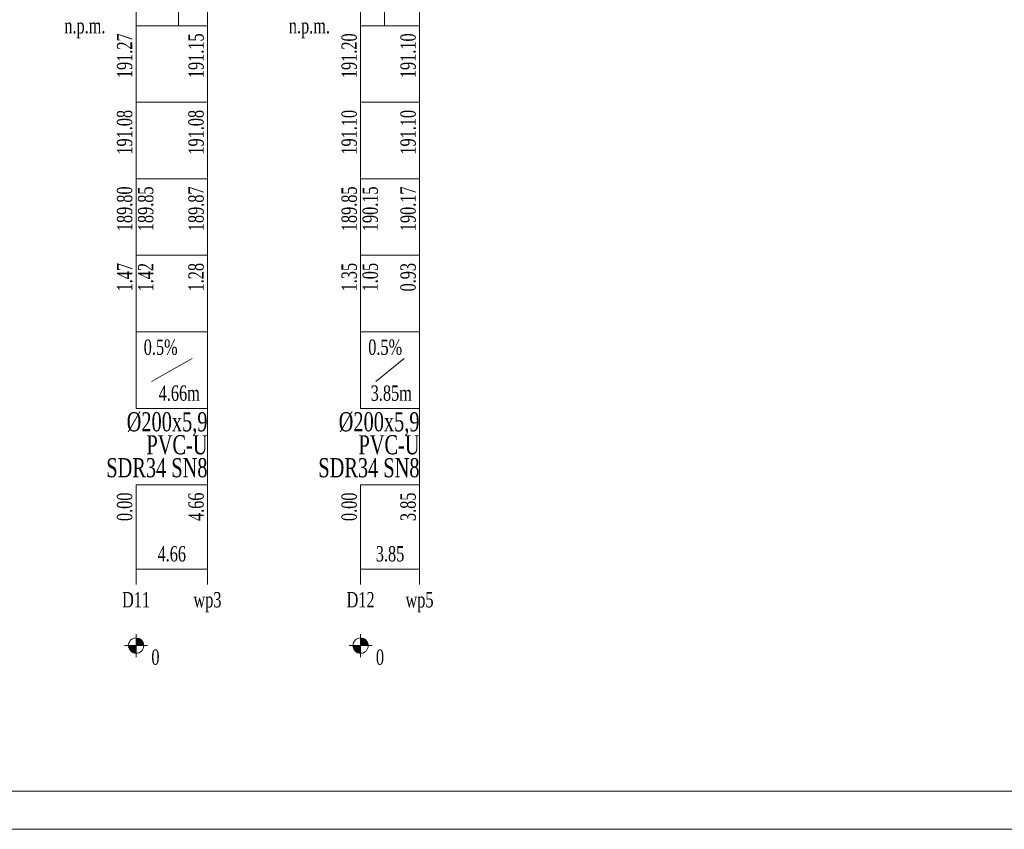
# Model space of a CAD drawing. Header units: metres. Extents: x 179 to 4242, y -694 to 805.
# Tile 19 of 25: x 1320 to 1448, y -302 to -196. Entities that reach past the tile are written whole.
import ezdxf
from ezdxf.enums import TextEntityAlignment as Align

# ---------------------------------------------------------------- set-up
doc = ezdxf.new("R2010")
doc.units = ezdxf.units.M
doc.header["$LTSCALE"] = 2
for name, color, linetype, lineweight in [('Liczby', 7, 'Continuous', 0), ('Linie_opisowe', 7, 'Continuous', 0), ('Linie_tabeli', 7, 'Continuous', 0), ('warstwa_nr_0', 8, 'Continuous', 0)]:
    doc.layers.add(name, color=color, linetype=linetype, lineweight=lineweight)
doc.styles.get("Standard").update_dxf_attribs({"font": 'GARA.TTF', "width": 0.8})

msp = doc.modelspace()

# ---------------------------------------------------------------- linework, layer by layer
at = {"layer": 'Liczby'}
for p, q in [((1334.763, -276.5), (1334.763, -279.5)), ((1364.091, -276.5), (1364.091, -279.5)), ((1333.785, -278.208), (1335.741, -277.792)), ((1333.801, -278.276), (1335.724, -277.724)), ((1333.823, -278.342), (1335.702, -277.658)), ((1333.849, -278.407), (1335.676, -277.593)), ((1333.88, -278.469), (1335.646, -277.531)), ((1333.915, -278.53), (1335.611, -277.47)), ((1333.954, -278.588), (1335.572, -277.412)), ((1333.997, -278.643), (1335.529, -277.357)), ((1334.043, -278.695), (1335.482, -277.305)), ((1334.094, -278.743), (1335.432, -277.257)), ((1334.147, -278.788), (1335.378, -277.212)), ((1334.204, -278.829), (1335.322, -277.171)), ((1334.263, -278.866), (1335.263, -277.134)), ((1334.324, -278.899), (1335.201, -277.101)), ((1334.388, -278.927), (1335.137, -277.073)), ((1334.454, -278.951), (1335.072, -277.049)), ((1334.521, -278.97), (1335.005, -277.03)), ((1334.589, -278.985), (1334.936, -277.015)), ((1334.658, -278.995), (1334.867, -277.005)), ((1334.728, -278.999), (1334.798, -277.001)), ((1363.113, -278.208), (1365.069, -277.792)), ((1363.129, -278.276), (1365.052, -277.724)), ((1363.151, -278.342), (1365.03, -277.658)), ((1363.177, -278.407), (1365.004, -277.593)), ((1363.208, -278.469), (1364.974, -277.531)), ((1363.243, -278.53), (1364.939, -277.47)), ((1363.282, -278.588), (1364.9, -277.412)), ((1363.325, -278.643), (1364.857, -277.357)), ((1363.371, -278.695), (1364.81, -277.305)), ((1363.422, -278.743), (1364.76, -277.257)), ((1363.475, -278.788), (1364.706, -277.212)), ((1363.532, -278.829), (1364.65, -277.171)), ((1363.591, -278.866), (1364.591, -277.134)), ((1363.652, -278.899), (1364.529, -277.101)), ((1363.716, -278.927), (1364.465, -277.073)), ((1363.782, -278.951), (1364.4, -277.049)), ((1363.849, -278.97), (1364.333, -277.03)), ((1363.917, -278.985), (1364.264, -277.015)), ((1363.986, -278.995), (1364.195, -277.005)), ((1364.056, -278.999), (1364.126, -277.001)), ((1333.263, -278), (1336.263, -278)), ((1333.765, -278.07), (1335.76, -277.93)), ((1333.772, -278.139), (1335.753, -277.861)), ((1362.591, -278), (1365.591, -278)), ((1363.093, -278.07), (1365.088, -277.93)), ((1363.1, -278.139), (1365.081, -277.861))]:
    msp.add_line(p, q, dxfattribs=at)
for centre in [(1334.763, -278), (1364.091, -278)]:
    msp.add_circle(centre, 1, dxfattribs=at)
at = {"layer": 'Linie_opisowe'}
for points in [[(1367.453, -99.6), (1367.453, -99.6), (1367.179, -99.6), (1367.195, -197)], [(1340.287, -103.1), (1340.287, -103.1), (1340.31, -103.1), (1340.31, -197)]]:
    msp.add_lwpolyline(points, dxfattribs=at)
at = {"layer": 'Linie_tabeli'}
for p, q in [((1334.763, -197), (1344.091, -197)), ((1334.763, -197), (1334.763, -207)), ((1334.763, -197), (1334.763, -247)), ((1344.091, -197), (1344.091, -207)), ((1344.091, -197), (1344.091, -268)), ((1364.091, -197), (1371.787, -197)), ((1364.091, -197), (1364.091, -207)), ((1364.091, -197), (1364.091, -247)), ((1371.787, -197), (1371.787, -207)), ((1371.787, -197), (1371.787, -268)), ((1334.763, -207), (1344.091, -207)), ((1334.763, -207), (1334.763, -237)), ((1344.091, -207), (1344.091, -237)), ((1364.091, -207), (1371.787, -207)), ((1364.091, -207), (1364.091, -237)), ((1371.787, -207), (1371.787, -237)), ((1334.763, -217), (1344.091, -217)), ((1364.091, -217), (1371.787, -217)), ((1334.763, -227), (1344.091, -227)), ((1364.091, -227), (1371.787, -227)), ((1334.763, -237), (1344.091, -237)), ((1334.763, -237), (1334.763, -247)), ((1344.091, -237), (1344.091, -247)), ((1364.091, -237), (1371.787, -237)), ((1364.091, -237), (1364.091, -247)), ((1371.787, -237), (1371.787, -247)), ((1336.763, -243.5), (1342.091, -240.5)), ((1366.091, -243.5), (1369.787, -240.5)), ((1334.763, -247), (1344.091, -247)), ((1344.091, -247), (1344.091, -257)), ((1364.091, -247), (1371.787, -247)), ((1371.787, -247), (1371.787, -257)), ((1334.763, -257), (1344.091, -257)), ((1334.763, -257), (1334.763, -270)), ((1334.763, -257), (1334.763, -268)), ((1344.091, -257), (1344.091, -270)), ((1364.091, -257), (1371.787, -257)), ((1364.091, -257), (1364.091, -270)), ((1364.091, -257), (1364.091, -268)), ((1371.787, -257), (1371.787, -270)), ((1334.763, -268), (1344.091, -268)), ((1364.091, -268), (1371.787, -268))]:
    msp.add_line(p, q, dxfattribs=at)
msp.add_lwpolyline([(521.299, -297), (1571.787, -297), (1571.787, -10), (521.299, -10)], close=True, dxfattribs=at)
for points in [[(1334.763, -197), (1334.763, -100.008)], [(1364.091, -197), (1364.091, -99.533)], [(1344.091, -197), (1344.091, -107.255)], [(1371.787, -197), (1371.787, -106.821)]]:
    msp.add_lwpolyline(points, dxfattribs=at)
at = {"layer": 'warstwa_nr_0'}
msp.add_lwpolyline([(496.299, -302), (1576.787, -302), (1576.787, -5), (496.299, -5)], close=True, dxfattribs=at)

# ---------------------------------------------------------------- texts
at = {"layer": 'Liczby', "width": 0.8}
for s, p in [('191.27', (1334.263, -198)), ('191.15', (1343.591, -198)), ('191.20', (1363.591, -198)), ('191.10', (1371.287, -198)), ('191.08', (1334.263, -208)), ('191.08', (1343.591, -208)), ('191.10', (1363.591, -208)), ('191.10', (1371.287, -208)), ('189.80', (1334.263, -218)), ('189.85', (1337.013, -218)), ('189.87', (1343.591, -218)), ('189.85', (1363.591, -218)), ('190.15', (1366.341, -218)), ('190.17', (1371.287, -218)), ('1.47', (1334.263, -228)), ('1.42', (1337.013, -228)), ('1.28', (1343.591, -228)), ('1.35', (1363.591, -228)), ('1.05', (1366.341, -228)), ('0.93', (1371.287, -228)), ('0.00', (1334.263, -258)), ('4.66', (1343.591, -258)), ('0.00', (1363.591, -258)), ('3.85', (1371.287, -258))]:
    msp.add_text(s, height=2, rotation=90, dxfattribs=at).set_placement(p, align=Align.RIGHT)
for s, p in [('0.5%', (1335.763, -240)), ('0.5%', (1365.091, -240)), ('0', (1336.763, -280.5)), ('0', (1366.091, -280.5))]:
    msp.add_text(s, height=2, dxfattribs=at).set_placement(p)
for s, height, p in [('4.66m', 2, (1343.091, -246)), ('3.85m', 2, (1370.787, -246)), ('%%c200x5,9', 2.5, (1344.091, -250)), ('%%c200x5,9', 2.5, (1371.787, -250)), ('PVC-U', 2.5, (1344.091, -253)), ('PVC-U', 2.5, (1371.787, -253)), ('SDR34 SN8', 2.5, (1344.091, -256)), ('SDR34 SN8', 2.5, (1371.787, -256))]:
    msp.add_text(s, height=height, dxfattribs=at).set_placement(p, align=Align.RIGHT)
for s, p in [('4.66', (1339.427, -267)), ('3.85', (1367.939, -267)), ('D11', (1334.763, -273)), ('wp3', (1344.091, -273)), ('D12', (1364.091, -273)), ('wp5', (1371.787, -273))]:
    msp.add_text(s, height=2, dxfattribs=at).set_placement(p, align=Align.CENTER)
at = {"layer": 'Linie_tabeli', "width": 0.8}
for p in [(1330.763, -198), (1360.091, -198)]:
    msp.add_text('n.p.m.', height=2, dxfattribs=at).set_placement(p, align=Align.RIGHT)

doc.saveas('drawing.dxf')
